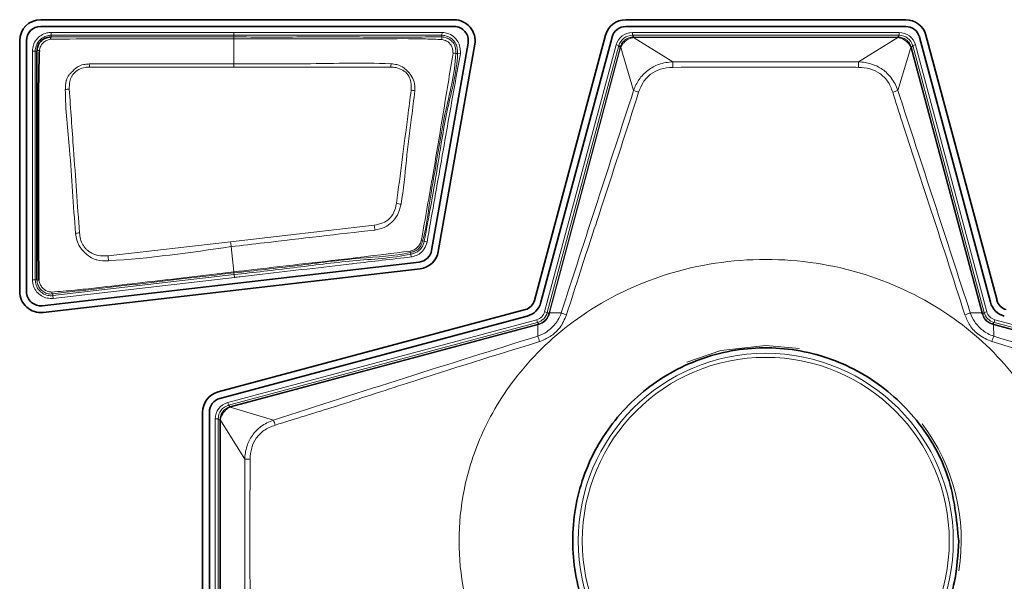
# Model space of a CAD drawing. Header units: millimetres. Extents: x 0 to 1118, y 0 to 864.
# Tile 52 of 91: x 779.32 to 790.98, y 255.36 to 262.01. Entities that reach past the tile are written whole.
import ezdxf

# ---------------------------------------------------------------- set-up
doc = ezdxf.new("R2010")
doc.units = ezdxf.units.MM

msp = doc.modelspace()

# ---------------------------------------------------------------- linework, layer by layer
at = {"color": 7, "linetype": 'Continuous', "lineweight": 35}
for p, q in [((784.466, 262.008), (779.568, 262.008)), ((789.816, 262.008), (786.499, 262.008)), ((779.568, 261.928), (784.466, 261.928)), ((786.499, 261.928), (789.816, 261.928)), ((779.319, 261.76), (779.319, 258.789)), ((779.4, 258.789), (779.4, 261.76)), ((779.691, 261.804), (779.691, 261.804)), ((786.259, 261.824), (785.418, 258.684)), ((785.495, 258.663), (786.337, 261.803)), ((789.978, 261.803), (790.82, 258.663)), ((790.898, 258.684), (790.056, 261.824)), ((784.632, 261.731), (784.199, 259.277)), ((784.278, 259.263), (784.711, 261.717)), ((784.053, 259.139), (779.587, 258.622)), ((779.596, 258.542), (784.062, 259.059)), ((785.311, 258.576), (781.67, 257.601)), ((781.691, 257.523), (785.331, 258.499)), ((785.587, 258.525), (785.591, 258.538)), ((790.846, 258.407), (790.859, 258.403)), ((781.486, 257.361), (781.486, 254.319)), ((781.566, 254.319), (781.566, 257.361))]:
    msp.add_line(p, q, dxfattribs=at)
at = {"color": 7, "linetype": 'Continuous', "lineweight": 18}
for p, q in [((779.691, 261.824), (779.691, 261.857)), ((781.858, 261.857), (779.691, 261.857)), ((779.691, 261.824), (781.858, 261.824)), ((779.691, 261.804), (779.691, 261.824)), ((781.858, 261.824), (781.858, 261.857)), ((781.858, 261.804), (781.858, 261.824)), ((781.858, 261.804), (781.858, 261.782)), ((781.858, 261.486), (781.858, 261.782)), ((784.321, 261.824), (784.319, 261.804)), ((784.323, 261.857), (784.321, 261.824)), ((786.578, 261.857), (789.738, 261.857)), ((786.578, 261.857), (786.578, 261.824)), ((786.578, 261.824), (786.594, 261.803)), ((789.738, 261.824), (786.578, 261.824)), ((786.592, 261.797), (787.057, 261.509)), ((786.594, 261.803), (786.594, 261.797)), ((786.594, 261.803), (789.722, 261.803)), ((789.722, 261.797), (786.594, 261.797)), ((789.258, 261.509), (789.723, 261.797)), ((789.722, 261.803), (789.738, 261.824)), ((789.722, 261.803), (789.722, 261.797)), ((789.738, 261.857), (789.738, 261.824)), ((785.538, 258.55), (786.385, 261.709)), ((786.417, 261.701), (785.57, 258.542)), ((785.591, 258.538), (786.433, 261.68)), ((786.439, 261.678), (785.597, 258.536)), ((786.385, 261.709), (786.417, 261.701)), ((786.433, 261.68), (786.417, 261.701)), ((786.433, 261.68), (786.439, 261.678)), ((786.593, 261.171), (786.44, 261.68)), ((789.876, 261.68), (789.723, 261.171)), ((789.876, 261.678), (789.883, 261.68)), ((790.718, 258.536), (789.876, 261.678)), ((789.899, 261.701), (789.883, 261.68)), ((789.883, 261.68), (790.725, 258.538)), ((789.931, 261.709), (789.899, 261.701)), ((790.745, 258.542), (789.899, 261.701)), ((789.931, 261.709), (790.777, 258.55)), ((779.503, 261.637), (779.47, 261.637)), ((779.47, 261.637), (779.47, 258.928)), ((779.503, 258.928), (779.503, 261.637)), ((779.503, 261.637), (779.524, 261.637)), ((784.486, 261.607), (784.506, 261.607)), ((784.54, 261.606), (784.506, 261.607)), ((780.146, 261.447), (781.858, 261.448)), ((781.858, 261.448), (781.858, 261.486)), ((787.057, 261.509), (789.258, 261.509)), ((783.519, 259.575), (781.817, 259.379)), ((781.817, 259.379), (780.367, 259.212)), ((781.856, 259.022), (781.824, 259.321)), ((784.113, 259.384), (784.093, 259.389)), ((784.145, 259.375), (784.113, 259.384)), ((783.947, 259.252), (783.952, 259.232)), ((783.959, 259.199), (783.952, 259.232)), ((781.86, 258.99), (779.713, 258.741)), ((779.716, 258.708), (781.864, 258.957)), ((781.858, 259.022), (781.856, 259.022)), ((781.858, 259.01), (781.858, 259.011)), ((781.858, 259.01), (781.858, 259.01)), ((781.858, 259.01), (781.86, 258.99)), ((781.864, 258.957), (781.86, 258.99)), ((779.503, 258.928), (779.47, 258.928)), ((779.524, 258.928), (779.503, 258.928)), ((779.713, 258.741), (779.71, 258.762)), ((779.713, 258.741), (779.716, 258.708)), ((785.538, 258.55), (785.57, 258.542)), ((785.57, 258.542), (785.587, 258.525)), ((785.591, 258.538), (785.597, 258.536)), ((785.597, 258.536), (785.735, 258.537)), ((790.581, 258.537), (790.718, 258.536)), ((790.718, 258.536), (790.725, 258.538)), ((790.725, 258.538), (790.728, 258.525)), ((790.728, 258.525), (790.745, 258.542)), ((790.777, 258.55), (790.745, 258.542)), ((781.785, 257.476), (785.444, 258.456)), ((785.453, 258.424), (781.794, 257.443)), ((781.814, 257.428), (785.456, 258.403)), ((785.458, 258.397), (781.816, 257.421)), ((785.444, 258.456), (785.453, 258.424)), ((785.469, 258.407), (785.453, 258.424)), ((785.456, 258.403), (785.469, 258.407)), ((785.456, 258.403), (785.458, 258.397)), ((785.457, 258.262), (785.458, 258.397)), ((790.863, 258.424), (790.846, 258.407)), ((790.857, 258.397), (790.859, 258.403)), ((790.857, 258.397), (790.858, 258.262)), ((794.499, 257.421), (790.857, 258.397)), ((790.859, 258.403), (794.501, 257.428)), ((790.872, 258.456), (790.863, 258.424)), ((794.522, 257.443), (790.863, 258.424)), ((790.872, 258.456), (794.53, 257.476)), ((788.158, 258.152), (788.557, 258.117)), ((781.785, 257.476), (781.794, 257.443)), ((781.794, 257.443), (781.814, 257.428)), ((781.814, 257.428), (781.816, 257.421)), ((781.814, 257.421), (782.325, 257.267)), ((781.67, 257.282), (781.637, 257.282)), ((781.637, 254.391), (781.637, 257.282)), ((781.691, 257.267), (781.67, 257.282)), ((781.67, 257.282), (781.67, 254.391)), ((781.691, 257.267), (781.698, 257.267)), ((781.691, 254.406), (781.691, 257.267)), ((781.985, 256.803), (781.698, 257.268)), ((781.698, 257.267), (781.698, 254.406)), ((781.985, 254.87), (781.985, 256.803))]:
    msp.add_line(p, q, dxfattribs=at)
at = {"color": 7, "linetype": 'Continuous', "lineweight": 18, "flags": 128}
for points in [[(781.858, 261.824), (781.924, 261.824), (782.191, 261.824), (783.258, 261.824), (783.476, 261.824), (784.321, 261.824)], [(781.858, 261.448), (781.991, 261.448), (782.524, 261.448), (783.058, 261.448), (783.716, 261.448)], [(787.223, 257.955), (787.624, 258.09), (788.158, 258.152)]]:
    msp.add_lwpolyline(points, dxfattribs=at)
at = {"color": 7, "linetype": 'Continuous', "lineweight": 18}
for radius in [2.222, 2.174]:
    msp.add_circle((788.158, 255.836), radius, dxfattribs=at)
at = {"color": 7, "linetype": 'Continuous', "lineweight": 35}
for centre, radius, start, end in [((779.568, 261.76), 0.248, 90, 180), ((784.466, 261.76), 0.248, 350, 90), ((786.499, 261.76), 0.248, 90, 165), ((789.816, 261.76), 0.248, 15, 90), ((779.568, 261.76), 0.168, 90, 180), ((784.466, 261.76), 0.168, 350, 90), ((786.499, 261.76), 0.168, 90, 165), ((789.816, 261.76), 0.168, 15, 90), ((784.034, 259.306), 0.168, 276.6018, 350), ((784.034, 259.306), 0.248, 276.6018, 350), ((779.568, 258.789), 0.248, 180, 276.6018), ((779.568, 258.789), 0.168, 180, 276.6018), ((785.271, 258.723), 0.152, 285, 345), ((785.271, 258.723), 0.232, 285, 345), ((791.044, 258.723), 0.232, 195, 255), ((791.044, 258.723), 0.152, 195, 255), ((781.734, 257.361), 0.248, 105, 180), ((781.734, 257.361), 0.168, 105, 180)]:
    msp.add_arc(centre, radius, start, end, dxfattribs=at)
at = {"color": 7, "linetype": 'Continuous', "lineweight": 18}
for centre, radius, start, end in [((779.734, 261.779), 0.0491, 150.3661, 183.7777), ((784.226, 261.785), 0.0951, 353.3092, 11.3765), ((786.572, 261.797), 0.02, 359.8624, 19.5005), ((789.743, 261.797), 0.02, 160.4995, 180.1376), ((779.549, 261.593), 0.0507, 86.0471, 119.9743), ((786.445, 261.699), 0.02, 235.4995, 255.1376), ((789.871, 261.699), 0.02, 284.8624, 304.5005), ((784.452, 261.432), 0.179, 79.192, 89.7184), ((771.718, 261.044), 8.437, 2.7385, 2.9915), ((793.733, 261.046), 10.024, 177.488, 177.7016), ((783.569, 261.436), 3.489, 0.1345, 1.193), ((792.746, 261.436), 3.489, 178.807, 179.8655), ((779.906, 260.724), 0.461, 89.965, 95.7578), ((783.904, 260.683), 0.494, 78.8313, 83.8773), ((786.787, 261.617), 0.487, 246.5184, 253.9305), ((789.528, 261.617), 0.487, 286.0695, 293.4816), ((783.645, 259.079), 0.768, 75.5205, 79.5384), ((777.358, 258.679), 6.227, 7.7467, 8.2786), ((780.138, 258.399), 1.091, 95.8167, 98.3001), ((772.776, 258.327), 9.103, 6.268, 6.6308), ((784.101, 259.477), 0.0879, 253.8544, 264.571), ((758.814, 258.003), 21.587, 3.0582, 3.2104), ((783.853, 259.247), 0.0947, 3.2569, 13.0886), ((779.545, 258.97), 0.0477, 243.1181, 273.2802), ((779.728, 258.785), 0.0297, 184.1537, 232.4378), ((785.593, 258.517), 0.00907, 77.7691, 126.5329), ((785.926, 258.964), 0.468, 245.8555, 254.1455), ((790.389, 258.964), 0.468, 285.8545, 294.1445), ((790.723, 258.517), 0.00907, 53.4671, 102.2309), ((785.477, 258.402), 0.00907, 143.4671, 192.2309), ((790.839, 258.402), 0.00907, 347.7691, 36.5329), ((784.881, 258.03), 0.621, 15.6037, 21.8977), ((791.435, 258.03), 0.621, 158.1023, 164.3963), ((781.795, 257.415), 0.0199, 14.8656, 34.6287), ((781.697, 257.288), 0.0199, 250.3713, 270.1344), ((781.822, 257.058), 0.545, 15.956, 22.5696), ((788.158, 255.836), 2.316, 351.193, 36.8299), ((782.057, 260.069), 3.266, 268.7286, 269.8539)]:
    msp.add_arc(centre, radius, start, end, dxfattribs=at)
for centre, major_axis, ratio, start_param, end_param in [((786.578, 261.657), (-0.122, 0.159), 0.999758, 5.628804, 6.937567), ((786.578, 261.657), (-0.101, 0.132), 0.999661, 5.628804, 6.937567), ((786.597, 261.633), (-0.056, 0.162), 0.972579, 5.959695, 5.976911), ((786.597, 261.693), (-0.0344, 0.0984), 0.954922, 5.961416, 5.978632), ((789.719, 261.633), (0.056, 0.162), 0.972579, 0.306274, 0.32349), ((789.719, 261.693), (0.0344, 0.0984), 0.954922, 0.304553, 0.321769), ((789.738, 261.657), (0.122, 0.159), 0.999758, 5.628804, 6.937567), ((789.738, 261.657), (0.101, 0.132), 0.999661, 5.628804, 6.937567), ((786.597, 261.633), (0.142, -0.096), 0.972579, 3.447867, 3.465083), ((786.539, 261.649), (0.0862, -0.0587), 0.954922, 3.446146, 3.463362), ((789.777, 261.649), (0.0862, 0.0587), 0.954922, 5.961416, 5.978632), ((789.719, 261.633), (0.142, 0.096), 0.972579, 5.959695, 5.976911), ((785.409, 258.585), (0.0943, -0.0943), 0.999797, 5.759674, 6.806696), ((785.409, 258.585), (0.118, -0.118), 0.999878, 5.759674, 6.806696), ((790.906, 258.585), (0.118, 0.118), 0.999878, 2.618082, 3.665103), ((790.906, 258.585), (-0.0943, -0.0943), 0.999797, 5.759674, 6.806696), ((781.837, 257.282), (-0.159, 0.122), 0.999758, 5.628804, 6.937567), ((781.837, 257.282), (0.132, -0.101), 0.999661, 2.487211, 3.795974), ((781.861, 257.264), (-0.096, 0.142), 0.972579, 5.959695, 5.97703), ((781.846, 257.322), (-0.0587, 0.0862), 0.954922, 5.961416, 5.978751), ((781.861, 257.264), (0.162, -0.056), 0.972579, 3.447748, 3.465083), ((781.801, 257.264), (0.0984, -0.0344), 0.954922, 3.446027, 3.463362)]:
    msp.add_ellipse(centre, major_axis=major_axis, ratio=ratio, start_param=start_param, end_param=end_param, dxfattribs=at)
for points, knots in [([(779.691, 261.857), (779.674, 261.856), (779.632, 261.853), (779.57, 261.826), (779.514, 261.775), (779.477, 261.709), (779.472, 261.661), (779.47, 261.637)], [0, 0, 0, 0, 0.148542, 0.362996, 0.577594, 0.792489, 1, 1, 1, 1]), ([(779.503, 261.637), (779.505, 261.657), (779.509, 261.698), (779.541, 261.754), (779.588, 261.797), (779.641, 261.821), (779.677, 261.823), (779.691, 261.824)], [0, 0, 0, 0, 0.207525, 0.422406, 0.636965, 0.851374, 1, 1, 1, 1]), ([(779.553, 261.643), (779.555, 261.657), (779.561, 261.685), (779.585, 261.723), (779.617, 261.753), (779.652, 261.771), (779.676, 261.775), (779.685, 261.776)], [0, 0, 0, 0, 0.209213, 0.424915, 0.643298, 0.861018, 1, 1, 1, 1]), ([(779.685, 261.776), (779.886, 261.779), (780.285, 261.784), (780.882, 261.782), (781.405, 261.782), (781.73, 261.782), (781.858, 261.782)], [0, 0, 0, 0, 0.277616, 0.55073, 0.823865, 1, 1, 1, 1]), ([(781.858, 261.804), (781.606, 261.804), (781.281, 261.804), (780.758, 261.804), (780.287, 261.804), (779.89, 261.804), (779.691, 261.804)], [0, 0, 0, 0, 0.348076, 0.450575, 0.724495, 1, 1, 1, 1]), ([(784.323, 261.857), (784.041, 261.857), (783.476, 261.857), (782.654, 261.857), (782.114, 261.857), (781.858, 261.857)], [0, 0, 0, 0, 0.343799, 0.687599, 1, 1, 1, 1]), ([(784.319, 261.804), (784.319, 261.804), (784.256, 261.808), (783.945, 261.796), (783.39, 261.806), (782.633, 261.803), (782.122, 261.803), (781.858, 261.804)], [0, 0, 0, 0, 0.000008, 0.077922, 0.377558, 0.677759, 1, 1, 1, 1]), ([(781.858, 261.782), (781.902, 261.782), (782.124, 261.782), (782.702, 261.783), (783.415, 261.78), (784.013, 261.786), (784.257, 261.776), (784.321, 261.774)], [0, 0, 0, 0, 0.0541339, 0.2706694, 0.7037404, 0.9219224, 1, 1, 1, 1]), ([(784.486, 261.607), (784.486, 261.607), (784.487, 261.625), (784.486, 261.661), (784.472, 261.715), (784.436, 261.76), (784.385, 261.796), (784.342, 261.802), (784.319, 261.804), (784.319, 261.804)], [0, 0, 0, 0, 0.000069, 0.181862, 0.36744, 0.566113, 0.762287, 0.999931, 1, 1, 1, 1]), ([(784.321, 261.824), (784.321, 261.824), (784.345, 261.822), (784.394, 261.815), (784.452, 261.774), (784.491, 261.721), (784.506, 261.663), (784.506, 261.625), (784.506, 261.607)], [0, 0, 0, 0, 0.000062, 0.226257, 0.448604, 0.641898, 0.834219, 1, 1, 1, 1]), ([(784.321, 261.774), (784.34, 261.769), (784.373, 261.761), (784.411, 261.732), (784.437, 261.699), (784.451, 261.656), (784.452, 261.627), (784.453, 261.611)], [0, 0, 0, 0, 0.254503, 0.434183, 0.616241, 0.792354, 1, 1, 1, 1]), ([(784.54, 261.606), (784.54, 261.625), (784.54, 261.669), (784.522, 261.736), (784.475, 261.799), (784.413, 261.842), (784.357, 261.855), (784.33, 261.857), (784.323, 261.857)], [0, 0, 0, 0, 0.156991, 0.351979, 0.549313, 0.775672, 0.949589, 1, 1, 1, 1]), ([(786.433, 261.683), (786.44, 261.7), (786.454, 261.735), (786.496, 261.775), (786.543, 261.799), (786.576, 261.802), (786.591, 261.803)], [0, 0, 0, 0, 0.2673546, 0.5310127, 0.7922416, 1, 1, 1, 1]), ([(786.592, 261.797), (786.592, 261.797), (786.579, 261.795), (786.548, 261.788), (786.504, 261.764), (786.464, 261.727), (786.446, 261.696), (786.44, 261.68), (786.44, 261.68)], [0, 0, 0, 0, 0.000099, 0.204967, 0.468567, 0.735063, 0.999901, 1, 1, 1, 1]), ([(789.876, 261.68), (789.876, 261.68), (789.87, 261.695), (789.853, 261.724), (789.815, 261.762), (789.77, 261.787), (789.738, 261.795), (789.723, 261.797), (789.723, 261.797)], [0, 0, 0, 0, 0.000099, 0.244073, 0.508658, 0.774293, 0.999901, 1, 1, 1, 1]), ([(789.725, 261.803), (789.741, 261.802), (789.775, 261.798), (789.823, 261.772), (789.862, 261.733), (789.876, 261.699), (789.882, 261.683)], [0, 0, 0, 0, 0.228401, 0.491458, 0.753348, 1, 1, 1, 1]), ([(784.453, 261.611), (784.434, 261.491), (784.394, 261.253), (784.317, 260.778), (784.213, 260.157), (784.124, 259.656), (784.077, 259.392)], [0, 0, 0, 0, 0.1611692, 0.3222928, 0.6419194, 1, 1, 1, 1]), ([(784.093, 259.389), (784.093, 259.389), (784.142, 259.574), (784.17, 259.843), (784.263, 260.342), (784.341, 260.896), (784.478, 261.365), (784.486, 261.607), (784.486, 261.607)], [0, 0, 0, 0, 0.000009, 0.254881, 0.357627, 0.676791, 0.999991, 1, 1, 1, 1]), ([(784.506, 261.607), (784.506, 261.607), (784.499, 261.386), (784.374, 260.956), (784.265, 260.212), (784.169, 259.69), (784.113, 259.384)], [0, 0, 0, 0, 0.000009, 0.293952, 0.586862, 1, 1, 1, 1]), ([(784.145, 259.375), (784.199, 259.682), (784.292, 260.206), (784.422, 260.95), (784.5, 261.386), (784.54, 261.606)], [0, 0, 0, 0, 0.413035, 0.70499, 1, 1, 1, 1]), ([(780.144, 261.484), (780.143, 261.484), (780.126, 261.483), (780.085, 261.48), (780.036, 261.468), (779.981, 261.435), (779.943, 261.397), (779.897, 261.348), (779.878, 261.312), (779.862, 261.254), (779.861, 261.216), (779.86, 261.183)], [0, 0, 0, 0, 0.0019133, 0.1143382, 0.2675488, 0.319965, 0.5270556, 0.6107238, 0.7580582, 0.7826672, 1, 1, 1, 1]), ([(779.907, 261.185), (779.907, 261.216), (779.907, 261.268), (779.928, 261.33), (779.964, 261.379), (780.014, 261.425), (780.085, 261.444), (780.129, 261.446), (780.146, 261.447)], [0, 0, 0, 0, 0.226459, 0.389111, 0.469736, 0.677982, 0.876922, 1, 1, 1, 1]), ([(781.858, 261.486), (781.743, 261.486), (781.172, 261.486), (780.601, 261.485), (780.144, 261.484)], [0, 0, 0, 0, 0.199885, 1, 1, 1, 1]), ([(783.718, 261.486), (783.718, 261.486), (783.354, 261.501), (782.734, 261.481), (782.114, 261.484), (781.858, 261.486)], [0, 0, 0, 0, 0.000392, 0.586904, 1, 1, 1, 1]), ([(783.716, 261.448), (783.738, 261.447), (783.787, 261.444), (783.847, 261.418), (783.899, 261.383), (783.936, 261.336), (783.961, 261.261), (783.958, 261.205), (783.957, 261.174)], [0, 0, 0, 0, 0.152632, 0.353534, 0.453266, 0.597218, 0.776209, 1, 1, 1, 1]), ([(784, 261.167), (784, 261.203), (784.001, 261.268), (783.959, 261.348), (783.916, 261.4), (783.863, 261.447), (783.797, 261.479), (783.742, 261.484), (783.718, 261.486)], [0, 0, 0, 0, 0.223004, 0.40339, 0.550618, 0.649795, 0.85012, 1, 1, 1, 1]), ([(786.593, 261.171), (786.593, 261.171), (786.608, 261.216), (786.652, 261.305), (786.755, 261.415), (786.895, 261.489), (787.001, 261.507), (787.057, 261.509), (787.057, 261.509)], [0, 0, 0, 0, 0.000033, 0.237572, 0.481211, 0.723864, 0.999967, 1, 1, 1, 1]), ([(787.058, 261.444), (787.007, 261.44), (786.913, 261.433), (786.79, 261.367), (786.699, 261.271), (786.668, 261.19), (786.652, 261.149)], [0, 0, 0, 0, 0.278939, 0.519553, 0.760958, 1, 1, 1, 1]), ([(789.258, 261.444), (789.213, 261.445), (788.991, 261.446), (788.258, 261.448), (787.569, 261.446), (787.058, 261.444)], [0, 0, 0, 0, 0.060615, 0.303076, 1, 1, 1, 1]), ([(789.258, 261.509), (789.258, 261.509), (789.309, 261.507), (789.409, 261.491), (789.545, 261.426), (789.656, 261.318), (789.705, 261.223), (789.723, 261.171), (789.723, 261.171)], [0, 0, 0, 0, 0.000033, 0.249575, 0.487562, 0.72675, 0.999967, 1, 1, 1, 1]), ([(789.663, 261.149), (789.645, 261.196), (789.611, 261.282), (789.512, 261.377), (789.391, 261.435), (789.303, 261.441), (789.258, 261.444)], [0, 0, 0, 0, 0.274544, 0.511285, 0.747593, 1, 1, 1, 1]), ([(779.86, 261.183), (779.86, 261.182), (779.859, 260.944), (779.909, 260.543), (779.944, 259.975), (779.968, 259.644), (779.981, 259.479)], [0, 0, 0, 0, 0.00076, 0.418996, 0.709074, 1, 1, 1, 1]), ([(780.028, 259.485), (780.016, 259.65), (779.992, 259.98), (779.952, 260.547), (779.923, 260.948), (779.907, 261.185)], [0, 0, 0, 0, 0.290819, 0.581537, 1, 1, 1, 1]), ([(783.957, 261.174), (783.944, 261.07), (783.908, 260.796), (783.851, 260.35), (783.806, 260.007), (783.784, 259.835)], [0, 0, 0, 0, 0.232386, 0.615425, 1, 1, 1, 1]), ([(783.837, 259.823), (783.837, 259.824), (783.869, 259.995), (783.896, 260.342), (783.955, 260.788), (783.988, 261.063), (784, 261.167)], [0, 0, 0, 0, 0.001469, 0.385805, 0.767703, 1, 1, 1, 1]), ([(785.735, 258.537), (785.877, 258.976), (786.163, 259.854), (786.449, 260.732), (786.593, 261.171)], [0, 0, 0, 0, 0.499979, 1, 1, 1, 1]), ([(786.652, 261.149), (786.511, 260.709), (786.284, 260.002), (785.992, 259.127), (785.853, 258.687), (785.798, 258.514)], [0, 0, 0, 0, 0.501063, 0.803813, 1, 1, 1, 1]), ([(790.517, 258.514), (790.376, 258.953), (790.131, 259.716), (789.837, 260.589), (789.7, 261.032), (789.663, 261.149)], [0, 0, 0, 0, 0.49889, 0.867446, 1, 1, 1, 1]), ([(789.723, 261.171), (789.866, 260.732), (790.153, 259.854), (790.438, 258.976), (790.581, 258.537)], [0, 0, 0, 0, 0.500027, 1, 1, 1, 1]), ([(783.784, 259.835), (783.775, 259.796), (783.76, 259.728), (783.7, 259.646), (783.618, 259.596), (783.554, 259.583), (783.519, 259.575)], [0, 0, 0, 0, 0.298081, 0.517996, 0.735793, 1, 1, 1, 1]), ([(783.527, 259.518), (783.528, 259.518), (783.568, 259.524), (783.642, 259.544), (783.733, 259.609), (783.807, 259.7), (783.826, 259.779), (783.837, 259.823)], [0, 0, 0, 0, 0.001708, 0.259964, 0.483259, 0.711212, 1, 1, 1, 1]), ([(779.981, 259.479), (779.981, 259.479), (779.984, 259.452), (779.992, 259.395), (780.022, 259.33), (780.059, 259.284), (780.091, 259.249), (780.14, 259.205), (780.19, 259.176), (780.271, 259.153), (780.324, 259.154), (780.37, 259.155)], [0, 0, 0, 0, 0.0012586, 0.1439588, 0.2996962, 0.377139, 0.4551901, 0.5538619, 0.7227186, 0.7577624, 1, 1, 1, 1]), ([(780.367, 259.212), (780.326, 259.211), (780.252, 259.208), (780.167, 259.244), (780.118, 259.28), (780.089, 259.309), (780.061, 259.351), (780.036, 259.41), (780.031, 259.46), (780.028, 259.485)], [0, 0, 0, 0, 0.248655, 0.445661, 0.542881, 0.619011, 0.695163, 0.848449, 1, 1, 1, 1]), ([(781.824, 259.321), (781.955, 259.336), (782.523, 259.402), (783.09, 259.468), (783.527, 259.518)], [0, 0, 0, 0, 0.230284, 1, 1, 1, 1]), ([(780.37, 259.155), (780.371, 259.155), (780.858, 259.18), (781.341, 259.251), (781.824, 259.321)], [0, 0, 0, 0, 0.00107, 1, 1, 1, 1]), ([(784.077, 259.392), (784.07, 259.373), (784.059, 259.341), (784.027, 259.306), (783.99, 259.28), (783.961, 259.272), (783.945, 259.268)], [0, 0, 0, 0, 0.312993, 0.525768, 0.743338, 1, 1, 1, 1]), ([(783.947, 259.252), (783.947, 259.252), (783.964, 259.256), (783.997, 259.263), (784.04, 259.29), (784.076, 259.332), (784.087, 259.369), (784.093, 259.389), (784.093, 259.389)], [0, 0, 0, 0, 0.000094, 0.235606, 0.472383, 0.703877, 0.999906, 1, 1, 1, 1]), ([(784.113, 259.384), (784.113, 259.384), (784.106, 259.359), (784.091, 259.316), (784.046, 259.267), (783.998, 259.242), (783.965, 259.235), (783.952, 259.232)], [0, 0, 0, 0, 0.000085, 0.320256, 0.573919, 0.826496, 1, 1, 1, 1]), ([(783.959, 259.199), (783.973, 259.203), (784.011, 259.211), (784.067, 259.241), (784.12, 259.297), (784.136, 259.348), (784.145, 259.375)], [0, 0, 0, 0, 0.164092, 0.424713, 0.685169, 1, 1, 1, 1]), ([(783.945, 259.268), (783.738, 259.242), (783.326, 259.191), (782.708, 259.121), (782.22, 259.064), (781.937, 259.031), (781.858, 259.022)], [0, 0, 0, 0, 0.298328, 0.592531, 0.886701, 1, 1, 1, 1]), ([(781.858, 259.01), (782.107, 259.038), (782.606, 259.094), (783.3, 259.189), (783.752, 259.21), (783.947, 259.252), (783.947, 259.252)], [0, 0, 0, 0, 0.357597, 0.715194, 0.99999, 1, 1, 1, 1]), ([(783.952, 259.232), (783.952, 259.232), (783.727, 259.184), (783.259, 259.162), (782.564, 259.069), (782.095, 259.016), (781.86, 258.99)], [0, 0, 0, 0, 0.0000095, 0.3277816, 0.6638819, 1, 1, 1, 1]), ([(781.864, 258.957), (781.886, 258.959), (781.996, 258.972), (782.46, 259.026), (782.907, 259.077), (783.494, 259.146), (783.729, 259.173), (783.959, 259.199)], [0, 0, 0, 0, 0.031615, 0.158073, 0.663905, 0.67123, 1, 1, 1, 1]), ([(791.791, 255.836), (791.779, 256.038), (791.754, 256.479), (791.52, 257.171), (791.068, 257.899), (790.331, 258.57), (789.328, 259.053), (788.158, 259.23), (786.987, 259.053), (785.984, 258.57), (785.248, 257.899), (784.793, 257.171), (784.568, 256.479), (784.504, 255.836), (784.568, 255.194), (784.793, 254.502), (785.248, 253.774), (785.984, 253.103), (786.987, 252.62), (788.158, 252.443), (789.328, 252.62), (790.331, 253.103), (791.068, 253.774), (791.52, 254.502), (791.754, 255.194), (791.779, 255.635), (791.791, 255.836)], [0, 0, 0, 0, 0.027672, 0.060454, 0.099202, 0.144378, 0.19539, 0.25, 0.30461, 0.355622, 0.400798, 0.439546, 0.472328, 0.5, 0.527672, 0.560454, 0.599202, 0.644378, 0.69539, 0.75, 0.80461, 0.855622, 0.900798, 0.939546, 0.972328, 1, 1, 1, 1]), ([(781.856, 259.022), (781.812, 259.017), (781.592, 258.991), (781.05, 258.928), (780.466, 258.861), (779.967, 258.804), (779.79, 258.79), (779.699, 258.783)], [0, 0, 0, 0, 0.061411, 0.307056, 0.753701, 0.873798, 1, 1, 1, 1]), ([(779.71, 258.762), (779.71, 258.762), (779.797, 258.772), (779.973, 258.792), (780.491, 258.852), (781.12, 258.925), (781.662, 258.988), (781.858, 259.01)], [0, 0, 0, 0, 0.000008, 0.122721, 0.243421, 0.72623, 1, 1, 1, 1]), ([(781.858, 259.022), (781.858, 259.019), (781.858, 259.013), (781.858, 259.011), (781.858, 259.011)], [0, 0, 0, 0, 0.604654, 1, 1, 1, 1]), ([(779.47, 258.928), (779.473, 258.902), (779.478, 258.852), (779.517, 258.785), (779.574, 258.736), (779.643, 258.707), (779.692, 258.708), (779.716, 258.708)], [0, 0, 0, 0, 0.2064083, 0.4061807, 0.6060886, 0.8065119, 1, 1, 1, 1]), ([(779.713, 258.741), (779.713, 258.741), (779.692, 258.739), (779.65, 258.741), (779.591, 258.764), (779.543, 258.807), (779.51, 258.863), (779.506, 258.906), (779.503, 258.928)], [0, 0, 0, 0, 0.000069, 0.193541, 0.393933, 0.593787, 0.793541, 1, 1, 1, 1]), ([(779.524, 258.928), (779.524, 258.928), (779.524, 258.907), (779.531, 258.869), (779.56, 258.819), (779.603, 258.782), (779.655, 258.761), (779.692, 258.759), (779.71, 258.762), (779.71, 258.762)], [0, 0, 0, 0, 0.000071, 0.215696, 0.41149, 0.608655, 0.804784, 0.999923, 1, 1, 1, 1]), ([(779.699, 258.783), (779.685, 258.785), (779.656, 258.788), (779.616, 258.808), (779.584, 258.837), (779.559, 258.876), (779.552, 258.906), (779.548, 258.923)], [0, 0, 0, 0, 0.191842, 0.387343, 0.580434, 0.776139, 1, 1, 1, 1]), ([(785.457, 258.262), (785.457, 258.262), (785.495, 258.274), (785.572, 258.312), (785.672, 258.405), (785.719, 258.49), (785.735, 258.537), (785.735, 258.537)], [0, 0, 0, 0, 0.00005, 0.294628, 0.628272, 0.99995, 1, 1, 1, 1]), ([(785.595, 258.526), (785.593, 258.522), (785.587, 258.5), (785.567, 258.462), (785.524, 258.42), (785.486, 258.406), (785.468, 258.4)], [0, 0, 0, 0, 0.066348, 0.367276, 0.687028, 1, 1, 1, 1]), ([(785.469, 258.407), (785.487, 258.413), (785.521, 258.426), (785.561, 258.465), (785.58, 258.501), (785.586, 258.521), (785.587, 258.525)], [0, 0, 0, 0, 0.315839, 0.630493, 0.931818, 1, 1, 1, 1]), ([(785.798, 258.514), (785.775, 258.461), (785.73, 258.36), (785.612, 258.252), (785.522, 258.215), (785.479, 258.197)], [0, 0, 0, 0, 0.3719437, 0.7041282, 1, 1, 1, 1]), ([(785.597, 258.536), (785.597, 258.536), (785.596, 258.533), (785.595, 258.53), (785.595, 258.526)], [0, 0, 0, 0, 0.001998, 1, 1, 1, 1]), ([(790.836, 258.197), (790.784, 258.22), (790.683, 258.263), (790.573, 258.38), (790.535, 258.471), (790.517, 258.514)], [0, 0, 0, 0, 0.36574, 0.701782, 1, 1, 1, 1]), ([(790.581, 258.537), (790.581, 258.537), (790.593, 258.499), (790.632, 258.422), (790.726, 258.323), (790.811, 258.277), (790.858, 258.262), (790.858, 258.262)], [0, 0, 0, 0, 0.00005, 0.297674, 0.635276, 0.99995, 1, 1, 1, 1]), ([(790.721, 258.526), (790.72, 258.53), (790.719, 258.533), (790.718, 258.536), (790.718, 258.536)], [0, 0, 0, 0, 0.998002, 1, 1, 1, 1]), ([(790.848, 258.4), (790.844, 258.401), (790.822, 258.407), (790.783, 258.428), (790.741, 258.471), (790.728, 258.508), (790.721, 258.526)], [0, 0, 0, 0, 0.066348, 0.367276, 0.687028, 1, 1, 1, 1]), ([(790.728, 258.525), (790.734, 258.508), (790.747, 258.473), (790.786, 258.433), (790.822, 258.414), (790.842, 258.408), (790.846, 258.407)], [0, 0, 0, 0, 0.315839, 0.630493, 0.931818, 1, 1, 1, 1]), ([(785.468, 258.4), (785.465, 258.399), (785.461, 258.398), (785.458, 258.397), (785.458, 258.397)], [0, 0, 0, 0, 0.9980016, 1, 1, 1, 1]), ([(790.857, 258.397), (790.857, 258.397), (790.854, 258.398), (790.851, 258.399), (790.848, 258.4)], [0, 0, 0, 0, 0.001998, 1, 1, 1, 1]), ([(782.325, 257.267), (782.846, 257.435), (783.888, 257.77), (784.934, 258.098), (785.457, 258.262)], [0, 0, 0, 0, 0.500078, 1, 1, 1, 1]), ([(790.858, 258.262), (791.381, 258.098), (792.427, 257.77), (793.469, 257.435), (793.99, 257.267)], [0, 0, 0, 0, 0.499906, 1, 1, 1, 1]), ([(785.479, 258.197), (784.956, 258.035), (784.147, 257.785), (783.11, 257.443), (782.584, 257.281), (782.346, 257.208)], [0, 0, 0, 0, 0.499028, 0.772399, 1, 1, 1, 1]), ([(793.97, 257.208), (793.446, 257.373), (792.609, 257.638), (791.568, 257.975), (791.044, 258.134), (790.836, 258.197)], [0, 0, 0, 0, 0.50095, 0.80236, 1, 1, 1, 1]), ([(781.691, 257.269), (781.693, 257.288), (781.697, 257.326), (781.727, 257.375), (781.767, 257.41), (781.798, 257.422), (781.812, 257.427)], [0, 0, 0, 0, 0.267205, 0.530926, 0.792194, 1, 1, 1, 1]), ([(781.814, 257.421), (781.814, 257.421), (781.802, 257.416), (781.774, 257.401), (781.738, 257.366), (781.709, 257.32), (781.699, 257.286), (781.698, 257.268), (781.698, 257.268)], [0, 0, 0, 0, 0.000099, 0.205023, 0.468657, 0.735206, 0.999901, 1, 1, 1, 1]), ([(781.985, 256.803), (781.985, 256.803), (781.987, 256.855), (782.003, 256.955), (782.069, 257.09), (782.178, 257.202), (782.273, 257.249), (782.325, 257.267), (782.325, 257.267)], [0, 0, 0, 0, 0.000033, 0.25119, 0.488485, 0.726814, 0.999967, 1, 1, 1, 1]), ([(782.346, 257.208), (782.299, 257.19), (782.213, 257.156), (782.117, 257.057), (782.059, 256.937), (782.052, 256.849), (782.049, 256.803)], [0, 0, 0, 0, 0.274606, 0.510484, 0.746024, 1, 1, 1, 1]), ([(782.049, 256.803), (782.049, 256.758), (782.048, 256.536), (782.046, 255.892), (782.048, 255.292), (782.049, 254.87)], [0, 0, 0, 0, 0.069002, 0.345011, 1, 1, 1, 1])]:
    msp.add_open_spline(points, degree=3, knots=knots, dxfattribs=at)
at = {"color": 7, "linetype": 'Continuous', "lineweight": 35}
for points, knots in [([(779.691, 261.804), (779.691, 261.804), (779.678, 261.804), (779.646, 261.8), (779.599, 261.78), (779.557, 261.742), (779.529, 261.692), (779.526, 261.655), (779.524, 261.637)], [0, 0, 0, 0, 0.000076, 0.148616, 0.362288, 0.576347, 0.788356, 1, 1, 1, 1]), ([(779.548, 258.923), (779.547, 258.97), (779.544, 259.063), (779.544, 259.247), (779.543, 259.567), (779.543, 259.994), (779.544, 260.638), (779.539, 261.178), (779.55, 261.564), (779.553, 261.643)], [0, 0, 0, 0, 0.052067, 0.10243, 0.203216, 0.404615, 0.573842, 0.912598, 1, 1, 1, 1]), ([(779.524, 261.637), (779.524, 261.559), (779.524, 261.175), (779.524, 260.637), (779.524, 259.994), (779.524, 259.567), (779.524, 259.247), (779.524, 259.065), (779.524, 258.973), (779.524, 258.928), (779.524, 258.928)], [0, 0, 0, 0, 0.085615, 0.425541, 0.595492, 0.797743, 0.89887, 0.949435, 0.999993, 1, 1, 1, 1]), ([(790.444, 255.836), (790.419, 256.094), (790.368, 256.608), (789.974, 257.292), (789.394, 257.812), (788.669, 258.11), (787.888, 258.151), (787.137, 257.931), (786.501, 257.475), (786.052, 256.835), (785.84, 256.082), (785.89, 255.301), (786.195, 254.581), (786.721, 254.002), (787.409, 253.63), (788.182, 253.507), (788.952, 253.646), (789.633, 254.032), (790.144, 254.622), (790.408, 255.259), (790.434, 255.676), (790.444, 255.836)], [0, 0, 0, 0, 0.053675, 0.10735, 0.161032, 0.214724, 0.268418, 0.322111, 0.375804, 0.429498, 0.483184, 0.536859, 0.590531, 0.644209, 0.697899, 0.751593, 0.805286, 0.858979, 0.912673, 0.966362, 1, 1, 1, 1])]:
    msp.add_open_spline(points, degree=3, knots=knots, dxfattribs=at)

doc.saveas('drawing.dxf')
